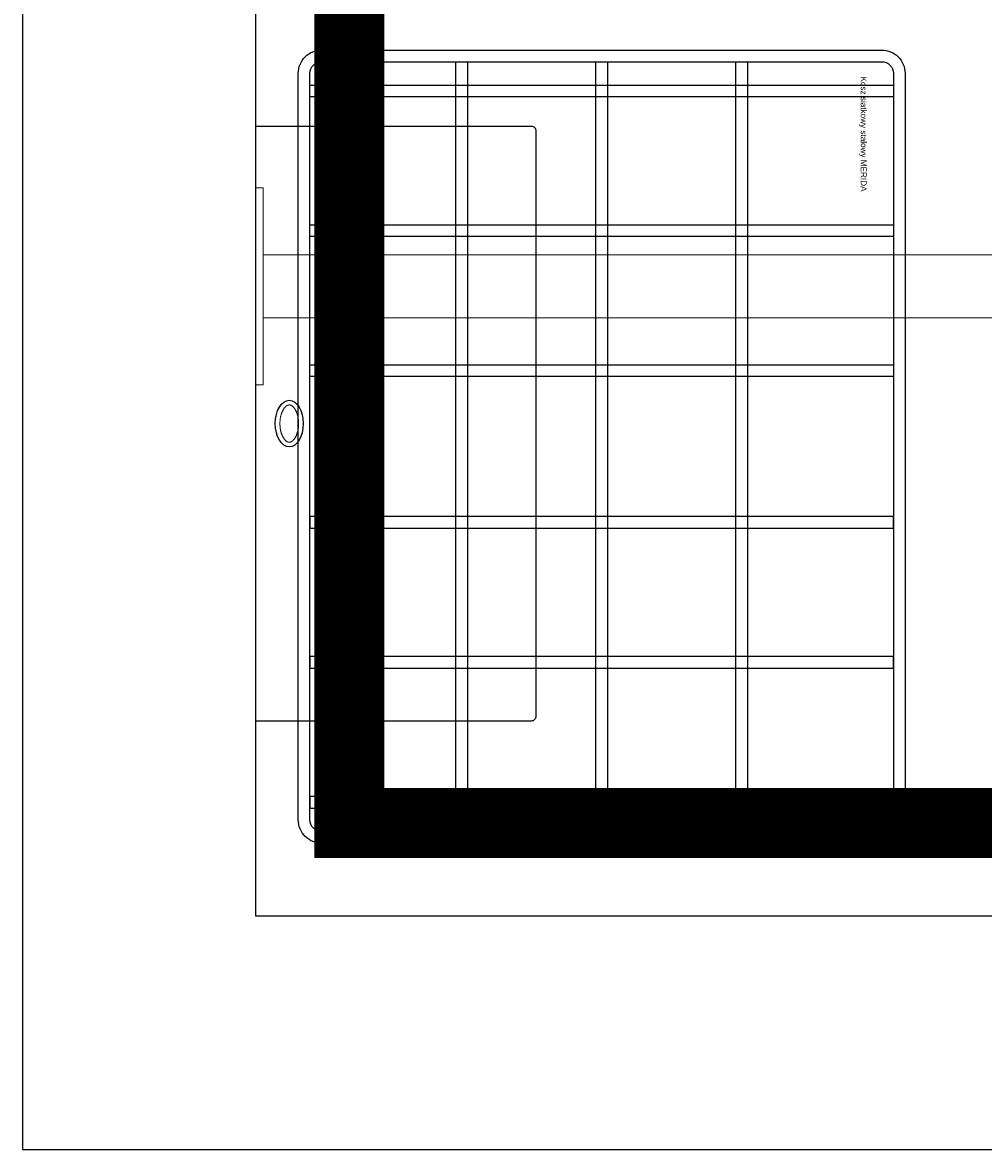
# Model space of a CAD drawing. Header units: centimetres. Extents: x 4120 to 19220, y -7417 to 180.
# Tile 168 of 223: x 16257 to 16298, y -2664 to -2616. Entities that reach past the tile are written whole.
import ezdxf

# ---------------------------------------------------------------- set-up
doc = ezdxf.new("R2010")
doc.units = ezdxf.units.CM
doc.linetypes.add('DGN_STYLE_2', pattern=[30.2, 18.12, -12.08])
doc.layers.add('A-Wykończenie ścian', color=5, linetype='Continuous', lineweight=20)
doc.layers.add('A_Wyposażenie', color=8, linetype='Continuous')
doc.layers.add('A_Ściany', color=2, linetype='Continuous')
doc.styles.get("Standard").update_dxf_attribs({"font": 'arial.ttf'})

msp = doc.modelspace()

# ---------------------------------------------------------------- linework, layer by layer
at = {"elevation": 0}
msp.add_lwpolyline([(16256.775, -2664.481), (16512.275, -2664.481), (16512.275, -2403.481), (16256.775, -2403.481)], close=True, dxfattribs=at)
at = {"layer": 'A-Wykończenie ścian', "color": 41, "linetype": 'DGN_STYLE_2', "true_color": 0xffeaaa, "const_width": 3, "elevation": 0}
msp.add_lwpolyline([(16371.775, -2650.481), (16270.775, -2650.481), (16270.775, -2432.981), (16470.776, -2432.981), (16470.776, -2654.481)], dxfattribs=at)
at = {"layer": 'A_Wyposażenie', "color": 8, "linetype": 'Continuous', "lineweight": 20}
for p, q in [((16266.755, -2631.706, 0), (16266.755, -2623.255, 0)), ((16267.093, -2623.255, 0), (16266.755, -2623.255, 0)), ((16267.093, -2631.706, 0), (16267.093, -2623.255, 0)), ((16267.093, -2626.129, 0), (16320.419, -2626.129, 0)), ((16267.093, -2628.833, 0), (16320.419, -2628.833, 0)), ((16267.093, -2631.706, 0), (16266.755, -2631.706, 0))]:
    msp.add_line(p, q, dxfattribs=at)
at = {"layer": 'A_Wyposażenie', "color": 8, "elevation": 0}
for points in [[(16294.592, -2618.352), (16294.592, -2650.352, -0.414214), (16293.592, -2651.352), (16269.592, -2651.352, -0.414214), (16268.592, -2650.352), (16268.592, -2618.352, -0.414214), (16269.592, -2617.352), (16293.592, -2617.352, -0.414214)], [(16294.092, -2618.352), (16294.092, -2650.352, -0.414214), (16293.592, -2650.852), (16269.592, -2650.852, -0.414214), (16269.092, -2650.352), (16269.092, -2618.352, -0.414214), (16269.592, -2617.852), (16293.592, -2617.852, -0.414214)], [(16266.775, -2646.115), (16266.775, -2620.615), (16278.575, -2620.615, -0.414214), (16278.775, -2620.815), (16278.775, -2645.915, -0.414214), (16278.575, -2646.115)]]:
    msp.add_lwpolyline(points, format="xyb", close=True, dxfattribs=at)
for points in [[(16275.842, -2617.852), (16275.842, -2650.852), (16275.342, -2650.852), (16275.342, -2617.852)], [(16281.842, -2617.852), (16281.842, -2650.852), (16281.342, -2650.852), (16281.342, -2617.852)], [(16287.842, -2617.852), (16287.842, -2650.852), (16287.342, -2650.852), (16287.342, -2617.852)], [(16294.092, -2618.852), (16294.092, -2619.352), (16269.092, -2619.352), (16269.092, -2618.852)], [(16294.092, -2624.852), (16294.092, -2625.352), (16269.092, -2625.352), (16269.092, -2624.852)], [(16294.092, -2630.852), (16294.092, -2631.352), (16269.092, -2631.352), (16269.092, -2630.852)], [(16294.092, -2637.852), (16294.092, -2637.352), (16269.092, -2637.352), (16269.092, -2637.852)], [(16294.092, -2643.852), (16294.092, -2643.352), (16269.092, -2643.352), (16269.092, -2643.852)], [(16294.092, -2649.852), (16294.092, -2649.352), (16269.092, -2649.352), (16269.092, -2649.852)]]:
    msp.add_lwpolyline(points, close=True, dxfattribs=at)
at = {"layer": 'A_Wyposażenie', "color": 8}
msp.add_ellipse((16268.205, -2633.365, 0), major_axis=(0, -1), ratio=0.6, dxfattribs=at)
at = {"layer": 'A_Wyposażenie', "color": 8, "lineweight": 0}
msp.add_open_spline([(16268.205, -2634.165, 0), (16268.209, -2634.165, 0), (16268.217, -2634.164, 0), (16268.23, -2634.163, 0), (16268.243, -2634.16, 0), (16268.256, -2634.157, 0), (16268.269, -2634.152, 0), (16268.284, -2634.146, 0), (16268.298, -2634.138, 0), (16268.313, -2634.129, 0), (16268.329, -2634.118, 0), (16268.345, -2634.106, 0), (16268.361, -2634.091, 0), (16268.377, -2634.075, 0), (16268.394, -2634.058, 0), (16268.41, -2634.038, 0), (16268.426, -2634.017, 0), (16268.442, -2633.993, 0), (16268.458, -2633.969, 0), (16268.473, -2633.942, 0), (16268.488, -2633.914, 0), (16268.502, -2633.884, 0), (16268.515, -2633.853, 0), (16268.528, -2633.821, 0), (16268.539, -2633.788, 0), (16268.55, -2633.753, 0), (16268.56, -2633.717, 0), (16268.57, -2633.68, 0), (16268.578, -2633.643, 0), (16268.585, -2633.604, 0), (16268.591, -2633.565, 0), (16268.596, -2633.526, 0), (16268.6, -2633.486, 0), (16268.603, -2633.446, 0), (16268.604, -2633.405, 0), (16268.605, -2633.365, 0), (16268.604, -2633.324, 0), (16268.603, -2633.283, 0), (16268.6, -2633.243, 0), (16268.596, -2633.203, 0), (16268.591, -2633.164, 0), (16268.585, -2633.125, 0), (16268.578, -2633.086, 0), (16268.57, -2633.049, 0), (16268.56, -2633.012, 0), (16268.55, -2632.976, 0), (16268.539, -2632.942, 0), (16268.528, -2632.908, 0), (16268.515, -2632.876, 0), (16268.502, -2632.845, 0), (16268.488, -2632.815, 0), (16268.473, -2632.787, 0), (16268.458, -2632.761, 0), (16268.442, -2632.736, 0), (16268.426, -2632.713, 0), (16268.41, -2632.691, 0), (16268.394, -2632.672, 0), (16268.377, -2632.654, 0), (16268.361, -2632.638, 0), (16268.345, -2632.623, 0), (16268.329, -2632.611, 0), (16268.313, -2632.6, 0), (16268.298, -2632.591, 0), (16268.284, -2632.583, 0), (16268.269, -2632.577, 0), (16268.256, -2632.572, 0), (16268.243, -2632.569, 0), (16268.23, -2632.566, 0), (16268.217, -2632.565, 0), (16268.205, -2632.564, 0), (16268.192, -2632.565, 0), (16268.18, -2632.566, 0), (16268.167, -2632.569, 0), (16268.154, -2632.572, 0), (16268.14, -2632.577, 0), (16268.126, -2632.583, 0), (16268.111, -2632.591, 0), (16268.096, -2632.6, 0), (16268.08, -2632.611, 0), (16268.064, -2632.623, 0), (16268.048, -2632.638, 0), (16268.032, -2632.654, 0), (16268.016, -2632.672, 0), (16267.999, -2632.691, 0), (16267.983, -2632.713, 0), (16267.967, -2632.736, 0), (16267.952, -2632.761, 0), (16267.936, -2632.787, 0), (16267.922, -2632.815, 0), (16267.908, -2632.845, 0), (16267.894, -2632.876, 0), (16267.882, -2632.908, 0), (16267.87, -2632.942, 0), (16267.859, -2632.976, 0), (16267.849, -2633.012, 0), (16267.84, -2633.049, 0), (16267.832, -2633.086, 0), (16267.825, -2633.125, 0), (16267.818, -2633.164, 0), (16267.813, -2633.203, 0), (16267.81, -2633.243, 0), (16267.807, -2633.283, 0), (16267.805, -2633.324, 0), (16267.804, -2633.365, 0), (16267.805, -2633.405, 0), (16267.807, -2633.446, 0), (16267.81, -2633.486, 0), (16267.813, -2633.526, 0), (16267.818, -2633.565, 0), (16267.825, -2633.604, 0), (16267.832, -2633.643, 0), (16267.84, -2633.68, 0), (16267.849, -2633.717, 0), (16267.859, -2633.753, 0), (16267.87, -2633.788, 0), (16267.882, -2633.821, 0), (16267.894, -2633.853, 0), (16267.908, -2633.884, 0), (16267.922, -2633.914, 0), (16267.936, -2633.942, 0), (16267.952, -2633.969, 0), (16267.967, -2633.993, 0), (16267.983, -2634.017, 0), (16267.999, -2634.038, 0), (16268.016, -2634.058, 0), (16268.032, -2634.075, 0), (16268.048, -2634.091, 0), (16268.064, -2634.106, 0), (16268.08, -2634.118, 0), (16268.096, -2634.129, 0), (16268.111, -2634.138, 0), (16268.126, -2634.146, 0), (16268.14, -2634.152, 0), (16268.154, -2634.157, 0), (16268.167, -2634.16, 0), (16268.18, -2634.163, 0), (16268.192, -2634.164, 0), (16268.201, -2634.165, 0), (16268.205, -2634.165, 0)], degree=3, knots=[0, 0, 0, 0, 0.012354, 0.024928, 0.037933, 0.051567, 0.066005, 0.081398, 0.097871, 0.11552, 0.13442, 0.154621, 0.176153, 0.199028, 0.223245, 0.248788, 0.275633, 0.303748, 0.333091, 0.363616, 0.395273, 0.428006, 0.461757, 0.496462, 0.532059, 0.568479, 0.605655, 0.643514, 0.681986, 0.720996, 0.76047, 0.800332, 0.840505, 0.880912, 0.921475, 0.962117, 1.002759, 1.043322, 1.083729, 1.123902, 1.163764, 1.203238, 1.242248, 1.28072, 1.318579, 1.355755, 1.392175, 1.427772, 1.462477, 1.496228, 1.528961, 1.560618, 1.591143, 1.620486, 1.648601, 1.675446, 1.700989, 1.725206, 1.748081, 1.769613, 1.789814, 1.808714, 1.826364, 1.842836, 1.858229, 1.872667, 1.886301, 1.899306, 1.91188, 1.924234, 1.936588, 1.949162, 1.962167, 1.975801, 1.990239, 2.005632, 2.022105, 2.039754, 2.058654, 2.078855, 2.100387, 2.123262, 2.147479, 2.173022, 2.199868, 2.227982, 2.257325, 2.287851, 2.319507, 2.35224, 2.385991, 2.420696, 2.456293, 2.492713, 2.529889, 2.567748, 2.60622, 2.64523, 2.684704, 2.724566, 2.764739, 2.805146, 2.84571, 2.886351, 2.926993, 2.967556, 3.007963, 3.048136, 3.087998, 3.127472, 3.166482, 3.204954, 3.242814, 3.279989, 3.316409, 3.352006, 3.386712, 3.420462, 3.453195, 3.484852, 3.515377, 3.54472, 3.572835, 3.59968, 3.625223, 3.64944, 3.672315, 3.693847, 3.714048, 3.732948, 3.750598, 3.76707, 3.782463, 3.796901, 3.810535, 3.82354, 3.836114, 3.848468, 3.848468, 3.848468, 3.848468], dxfattribs=at)
at = {"layer": 'A_Ściany', "color": 7, "elevation": 0}
for points in [[(16371.775, -2664.481), (16371.775, -2654.481), (16266.775, -2654.481), (16266.775, -2428.981), (16474.775, -2428.981), (16474.775, -2654.481)], [(16256.775, -2634.481), (16256.775, -2634.481), (16256.775, -2664.481)]]:
    msp.add_lwpolyline(points, dxfattribs=at)

# ---------------------------------------------------------------- texts
at = {"layer": 'A_Wyposażenie', "color": 8, "insert": (16292.947, -2618.487, 0), "char_height": 0.25, "width": 10.4, "attachment_point": 1, "rotation": 270}
msp.add_mtext('Kosz siatkowy stalowy MERIDA', dxfattribs=at)

doc.saveas('drawing.dxf')
